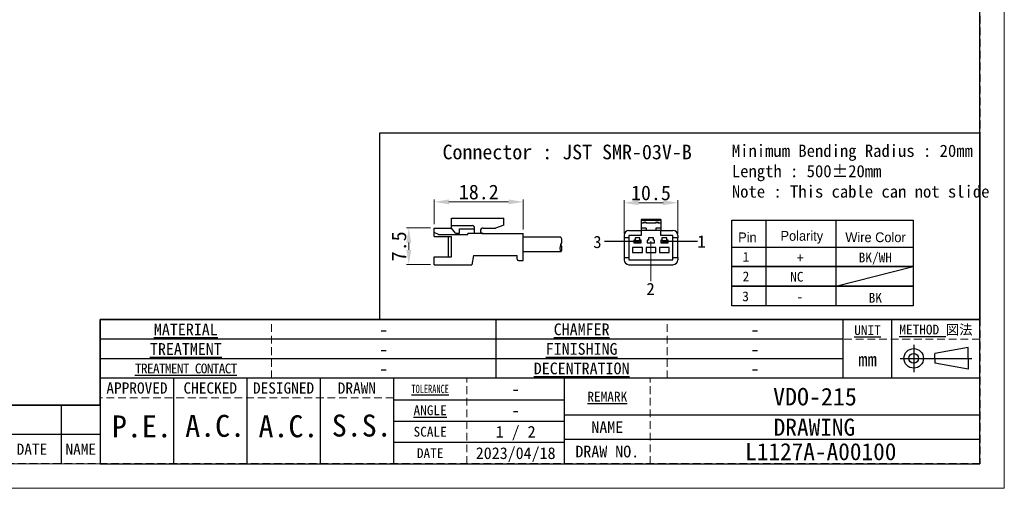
# Model space of a CAD drawing. Header units: millimetres. Extents: x -201 to 202, y 143 to 428.
# Tile 2 of 10: x 0 to 202, y 143 to 239. Entities that reach past the tile are written whole.
import ezdxf
from ezdxf.enums import TextEntityAlignment as Align

# ---------------------------------------------------------------- set-up
doc = ezdxf.new("R2010")
doc.units = ezdxf.units.MM
doc.header["$LTSCALE"] = 0.25
doc.linetypes.add('HIDDEN', pattern=[9.525, 6.35, -3.175])
doc.layers.add('CABLE 3P', color=7, linetype='Continuous')
doc.layers.add('FORM', color=7, linetype='Continuous')
doc.layers.add('DIMENSION', color=6, linetype='Continuous', lineweight=9)
doc.layers.add('TXT1', color=5, linetype='Continuous', lineweight=15)
doc.layers.add('EMPTY LINE', color=252, linetype='Continuous', lineweight=0, plot=False)
doc.styles.add('(TNK)aSS', font='txt', dxfattribs={"width": 0.75, "oblique": 15, "height": 3.5})
doc.styles.get("Standard").update_dxf_attribs({"font": 'arial.ttf'})
doc.styles.add('takachi1', font='msgothic.ttc', dxfattribs={"height": 2.5})
doc.styles.add('VS Standard', font='msgothic.ttc', dxfattribs={"height": 3})
doc.styles.add('VS Standard(小)', font='txt', dxfattribs={"height": 2.4})
doc.dimstyles.new('TMIZO', dxfattribs={"dimscale": 0, "dimtxt": 3.5, "dimasz": 3, "dimexe": 0.5, "dimexo": 0.8, "dimgap": 0.5, "dimtad": 3, "dimtoh": 1, "dimdec": 1, "dimrnd": 0.005, "dimdsep": 46, "dimtxsty": '(TNK)aSS', "dimcen": 0, "dimclrd": 5, "dimclre": 5, "dimclrt": 5, "dimaunit": 1, "dimadec": 0, "dimazin": 2, "dimtfac": 1, "dimtdec": 1, "dimtmove": 0, "dimatfit": 3, "dimfxl": 1, "dimtzin": 0, "dimlwd": -1, "dimlwe": -1, "dimarcsym": 0})

# ---------------------------------------------------------------- blocks, each defined once
blk = doc.blocks.new('表題欄金物用_ver2.0.0')
at = {"layer": 'FORM', "color": 0}
for p, q in [((-11, 40.5), (-191, 40.5)), ((-191, 40.5), (-191, 28.5)), ((-110, 28.49), (-110, 40.5)), ((-39, 28.49), (-39, 40.49)), ((-29, 28.49), (-29, 40.49)), ((-11, 28.5), (-11, 40.5)), ((-39, 36.5), (-191, 36.5)), ((-24.54, 35.38), (-24.54, 29.78)), ((-13.42, 34.8), (-20.21, 33.59)), ((-13.42, 32.58), (-13.42, 34.8)), ((-39, 32.5), (-191, 32.5)), ((-27.34, 32.58), (-12.62, 32.58)), ((-20.21, 32.58), (-20.21, 33.59)), ((-20.21, 32.58), (-20.21, 31.57)), ((-13.42, 32.58), (-13.42, 30.35)), ((-13.42, 30.35), (-20.21, 31.57)), ((-11, 28.5), (-191, 28.5)), ((-191, 28.5), (-191, 11)), ((-176, 28.5), (-176, 11)), ((-161, 28.5), (-161, 11)), ((-146, 28.5), (-146, 11)), ((-131, 28.5), (-131, 11)), ((-96, 11), (-96, 28.5)), ((-11, 11), (-11, 28.5)), ((-199, 23), (-211, 23)), ((-199, 23), (-199, 17)), ((-191, 23), (-199, 23)), ((-131, 24.12), (-96, 24.12)), ((-96, 21), (-11, 21)), ((-131, 19.75), (-96, 19.75)), ((-199, 17), (-211, 17)), ((-199, 17), (-199, 11)), ((-191, 17), (-199, 17)), ((-96, 15.38), (-131, 15.38)), ((-11, 16), (-96, 16)), ((-191, 11), (-11, 11))]:
    blk.add_line(p, q, dxfattribs=at)
at = {"layer": 'FORM', "color": 0, "linetype": 'HIDDEN', "lineweight": 9}
for p, q in [((-156, 28.49), (-156, 40.49)), ((-75, 28.49), (-75, 40.49)), ((-11, 36.5), (-39, 36.5)), ((-116, 11), (-116, 28.5)), ((-78.5, 11), (-78.5, 28.5)), ((-131, 24.5), (-191, 24.5))]:
    blk.add_line(p, q, dxfattribs=at)
at = {"layer": 'FORM', "color": 0, "lineweight": 15}
blk.add_line((-191, 11), (-286, 11), dxfattribs=at)
at = {"layer": 'FORM', "color": 0}
for radius in [2, 1]:
    blk.add_circle((-24.54, 32.58), radius, dxfattribs=at)
at = {"layer": 'FORM', "color": 0, "attachment_point": 5}
for s, insert, char_height, width, style in [('{\\LMATERIAL}', (-173.5, 38.5), 2.4, 36.5, 'VS Standard(小)'), ('{\\LCHAMFER}   ', (-92.5, 38.5), 2.4, 35, 'VS Standard(小)'), ('{\\LUNIT}', (-34, 38.35), 2, 20, 'VS Standard'), ('{\\LMETHOD} 図法', (-20, 38.35), 2, 20, 'VS Standard'), ('{\\LTREATMENT}', (-173.5, 34.5), 2.4, 36.5, 'VS Standard(小)'), ('{\\LFINISHING}', (-92.5, 34.5), 2.4, 35, 'VS Standard(小)'), ('mm', (-34, 32.35), 2.8, 20, 'VS Standard'), ('{\\T0.9;\\LTREATMENT CONTACT}', (-173.5, 30.5), 2, 36.5, 'VS Standard(小)'), ('{\\LDECENTRATION} ', (-92.5, 30.5), 2.4, 35, 'VS Standard(小)'), ('{\\fＭＳ ゴシック|b0|i0|c128|p49;APPROVED}', (-183.5, 26.5), 2.3, 15, 'VS Standard'), ('{\\fＭＳ ゴシック|b0|i0|c128|p49;CHECKED}', (-168.5, 26.5), 2.3, 15, 'VS Standard'), ('{\\fＭＳ ゴシック|b0|i0|c128|p49;DESIGNED}', (-153.5, 26.5), 2.3, 15, 'VS Standard'), ('{\\fＭＳ ゴシック|b0|i0|c128|p49;DRAWN}', (-138.5, 26.5), 2.3, 15, 'VS Standard'), ('{\\W0.7;\\LTOLERANCE\\l }', (-123.5, 26.31), 1.7, 20, 'VS Standard(小)'), ('{\\LANGLE}', (-123.5, 21.94), 2, 14.9784, 'VS Standard(小)'), ('SCALE', (-123.5, 17.56), 2, 15, 'VS Standard(小)'), ('{\\fＭＳ ゴシック|b0|i0|c128|p49;NAME}', (-87.25, 18.5), 2.4, 15, 'VS Standard(小)'), ('{\\fＭＳ ゴシック|b0|i0|c128|p49;DRAW NO.}', (-87.25, 13.5), 2.4, 15, 'VS Standard(小)'), ('{\\fMS Gothic|b0|i0|c128|p49;DATE}', (-204.99, 14), 2.3, 12, 'VS Standard'), ('NAME', (-195, 14), 2.3, 8, 'VS Standard'), ('{\\fＭＳ ゴシック|b0|i0|c128|p49;DATE}', (-123.5, 13.19), 2, 15, 'VS Standard(小)')]:
    blk.add_mtext(s, dxfattribs=dict(at, insert=insert, char_height=char_height, width=width, style=style))
at = {"layer": 'FORM', "color": 0, "insert": (-87.25, 24.75), "char_height": 2, "width": 16, "attachment_point": 5, "line_spacing_factor": 0.8, "style": 'VS Standard'}
blk.add_mtext('\\pxsm0.9;{\\LREMARK}   ', dxfattribs=at)
at = {"layer": 'FORM', "color": 0}
for tag, height, style, p in [('材料', 2.8, 'VS Standard', (-133, 38.5)), ('一般面取', 2.8, 'VS Standard', (-57, 38.5)), ('処理', 2.8, 'VS Standard', (-133, 34.5)), ('仕上', 2.8, 'VS Standard', (-57, 34.5)), ('処理接点', 2.8, 'VS Standard', (-133, 30.5)), ('偏芯', 2.8, 'VS Standard', (-57, 30.5)), ('一般公差', 2.4, 'VS Standard(小)', (-106, 26.31)), ('適用（機種名）', 3.6, 'VS Standard', (-44.75, 24.75)), ('角度', 2.4, 'VS Standard(小)', (-106, 21.94)), ('NAME', 3.5, 'VS Standard', (-44.75, 18.5)), ('SCALE', 2.4, 'VS Standard(小)', (-106, 17.56)), ('DATE', 2.4, 'VS Standard(小)', (-106, 13.19)), ('DRAW_NO.', 3.5, 'VS Standard', (-44.75, 13.5))]:
    blk.add_attdef(tag, text='', height=height, dxfattribs=dict(at, style=style)).set_placement(p, align=Align.MIDDLE_CENTER)
at = {"layer": 'FORM', "color": 0, "style": 'VS Standard'}
for tag, p in [('APPROVED', (-182.5, 15.06)), ('CHECKED', (-167.5, 15.18)), ('DESIGNED', (-152.5, 15.09)), ('DRAWN', (-137.5, 15.23))]:
    blk.add_attdef(tag, text='', height=4.5, dxfattribs=at).set_placement(p, align=Align.BOTTOM_CENTER)
blk = doc.blocks.new('*D84')
at = {"layer": 'Defpoints', "color": 0}
for p in [(134.68, 201.16), (123.68, 193.99), (134.68, 193.99)]:
    blk.add_point(p, dxfattribs=at)
at = {"layer": 'DIMENSION', "color": 0}
for p, q in [((123.68, 194.79), (123.68, 201.66)), ((134.68, 194.79), (134.68, 201.66)), ((126.68, 201.16), (131.68, 201.16))]:
    blk.add_line(p, q, dxfattribs=at)
for points in [[(126.68, 201.66), (126.68, 200.66), (123.68, 201.16)], [(131.68, 200.66), (131.68, 201.66), (134.68, 201.16)]]:
    blk.add_solid(points, dxfattribs=at)
at = {"layer": 'DIMENSION', "color": 0, "insert": (129.18, 203.16), "char_height": 3, "attachment_point": 5, "style": 'VS Standard'}
blk.add_mtext('10.5', dxfattribs=at)
blk = doc.blocks.new('*D85')
at = {"layer": 'Defpoints', "color": 0}
for p in [(84.85, 196), (79.63, 188.51), (84.87, 188.51)]:
    blk.add_point(p, dxfattribs=at)
at = {"layer": 'DIMENSION', "color": 0}
for p, q in [((84.05, 196), (79.13, 196)), ((79.63, 193), (79.63, 191.51)), ((84.07, 188.51), (79.13, 188.51))]:
    blk.add_line(p, q, dxfattribs=at)
for points in [[(80.13, 193), (79.13, 193), (79.63, 196)], [(79.13, 191.51), (80.13, 191.51), (79.63, 188.51)]]:
    blk.add_solid(points, dxfattribs=at)
at = {"layer": 'DIMENSION', "color": 0, "insert": (77.63, 192.25), "char_height": 3, "attachment_point": 5, "rotation": 90, "style": 'VS Standard'}
blk.add_mtext('7.5', dxfattribs=at)
blk = doc.blocks.new('*D86')
at = {"layer": 'Defpoints', "color": 0}
for p in [(103.06, 201.34), (84.85, 195.98), (103.06, 194.86)]:
    blk.add_point(p, dxfattribs=at)
at = {"layer": 'DIMENSION', "color": 0}
for p, q in [((84.85, 196.78), (84.85, 201.84)), ((103.06, 195.66), (103.06, 201.84)), ((87.85, 201.34), (100.06, 201.34))]:
    blk.add_line(p, q, dxfattribs=at)
for points in [[(87.85, 201.84), (87.85, 200.84), (84.85, 201.34)], [(100.06, 200.84), (100.06, 201.84), (103.06, 201.34)]]:
    blk.add_solid(points, dxfattribs=at)
at = {"layer": 'DIMENSION', "color": 0, "insert": (93.95, 203.34), "char_height": 3, "attachment_point": 5, "style": 'VS Standard'}
blk.add_mtext('18.2', dxfattribs=at)

msp = doc.modelspace()

# ---------------------------------------------------------------- linework, layer by layer
at = {"layer": 'CABLE 3P'}
for p, q in [((88.3742, 197.9786), (99.0742, 197.9786)), ((88.3742, 195.9786), (88.3742, 197.9786)), ((88.3742, 197.9786), (99.0742, 197.9786)), ((88.3742, 195.9786), (88.3742, 197.9786)), ((99.0742, 196.5832), (99.0742, 197.9786)), ((131.1842, 197.7381), (127.1842, 197.7381)), ((127.1842, 197.7381), (127.1842, 197.5089)), ((131.1842, 197.5089), (127.1842, 197.5089)), ((127.1842, 197.5089), (127.1842, 196.9881)), ((131.1842, 197.7381), (131.1842, 197.5089)), ((131.1842, 197.5089), (131.1842, 196.9881)), ((84.851, 194.2916), (84.851, 195.9786)), ((84.851, 195.9786), (88.3742, 195.9786)), ((84.851, 194.2916), (84.851, 195.9786)), ((84.851, 195.9786), (88.3742, 195.9786)), ((88.3742, 196.5079), (92.6074, 196.5079)), ((88.3742, 196.5079), (92.6074, 196.5079)), ((89.2077, 194.9259), (88.3742, 195.9786)), ((89.2077, 194.9259), (88.3742, 195.9786)), ((89.9722, 194.9259), (89.9722, 195.7978)), ((89.9722, 195.7978), (93.0974, 195.7978)), ((89.9722, 194.9259), (89.9722, 195.7978)), ((89.9722, 195.7978), (93.0974, 195.7978)), ((93.0974, 194.8505), (93.0974, 196.0045)), ((93.0974, 194.8505), (93.0974, 196.0045)), ((94.8476, 195.9786), (97.3459, 195.9786)), ((94.8476, 195.9786), (97.3459, 195.9786)), ((99.0742, 196.5832), (97.3459, 195.9786)), ((99.0742, 196.5832), (97.3459, 195.9786)), ((124.6842, 195.4881), (127.1842, 195.4881)), ((127.6842, 196.9881), (127.1842, 196.9881)), ((127.1842, 196.9881), (127.1842, 195.9881)), ((128.1842, 195.9881), (127.1842, 195.9881)), ((127.1842, 195.9881), (127.1842, 195.4881)), ((127.1842, 195.4881), (127.1842, 194.4881)), ((128.1842, 195.4881), (127.1842, 195.4881)), ((127.5842, 196.9881), (127.5842, 196.9972)), ((127.7842, 197.1881), (127.6842, 197.0881)), ((127.6842, 197.0881), (127.6842, 196.9881)), ((128.1842, 197.0881), (127.6842, 197.0881)), ((127.7842, 197.1972), (127.7842, 197.1881)), ((127.7842, 197.1972), (128.0842, 197.1972)), ((127.7842, 197.1881), (128.0842, 197.1881)), ((128.0842, 197.1972), (128.0842, 197.1881)), ((128.0842, 197.1881), (128.1842, 197.0881)), ((128.1842, 197.0881), (128.1842, 196.9881)), ((130.1842, 196.9881), (128.1842, 196.9881)), ((128.1842, 195.9881), (128.1842, 195.4881)), ((130.1842, 195.4881), (128.1842, 195.4881)), ((128.2842, 196.9972), (128.2842, 196.9881)), ((130.0842, 196.9881), (130.0842, 196.9972)), ((130.2842, 197.1881), (130.1842, 197.0881)), ((130.1842, 197.0881), (130.1842, 196.9881)), ((130.6842, 197.0881), (130.1842, 197.0881)), ((131.1842, 195.9881), (130.1842, 195.9881)), ((130.1842, 195.9881), (130.1842, 195.4881)), ((131.1842, 195.4881), (130.1842, 195.4881)), ((130.2842, 197.1972), (130.2842, 197.1881)), ((130.2842, 197.1972), (130.5842, 197.1972)), ((130.2842, 197.1881), (130.5842, 197.1881)), ((130.5842, 197.1972), (130.5842, 197.1881)), ((130.5842, 197.1881), (130.6842, 197.0881)), ((130.6842, 197.0881), (130.6842, 196.9881)), ((131.1842, 196.9881), (130.6842, 196.9881)), ((130.7842, 196.9972), (130.7842, 196.9881)), ((131.1842, 196.9881), (131.1842, 195.9881)), ((131.1842, 195.9881), (131.1842, 195.4881)), ((131.1842, 194.4881), (131.1842, 195.4881)), ((131.1842, 195.4881), (133.6842, 195.4881)), ((85.6899, 194.7015), (84.851, 195.0927)), ((85.6899, 194.7015), (84.851, 195.0927)), ((84.851, 194.2916), (88.3742, 194.2916)), ((84.851, 194.2916), (88.3742, 194.2916)), ((85.6899, 194.7015), (91.711, 194.7015)), ((85.6899, 194.7015), (91.711, 194.7015)), ((87.7218, 190.0996), (87.7218, 194.2916)), ((87.7218, 190.0996), (87.7218, 194.2916)), ((88.3742, 190.0996), (88.3742, 194.2916)), ((88.3742, 190.0996), (88.3742, 194.2916)), ((89.2077, 194.9259), (89.9722, 194.9259)), ((89.2077, 194.9259), (89.9722, 194.9259)), ((94.8476, 194.8505), (91.711, 194.8505)), ((91.711, 194.7015), (91.711, 194.8505)), ((94.8476, 194.8505), (91.711, 194.8505)), ((91.711, 194.7015), (91.711, 194.8505)), ((94.8476, 194.8505), (103.051, 194.8505)), ((94.8476, 194.8505), (103.051, 194.8505)), ((103.051, 189.3505), (103.051, 194.8505)), ((103.051, 189.3505), (103.051, 194.8505)), ((110.7651, 194.1005), (103.051, 194.1005)), ((123.6842, 194.4881), (123.6842, 193.9881)), ((124.6842, 193.9881), (123.6842, 193.9881)), ((123.6842, 193.9881), (123.6842, 189.9881)), ((124.6842, 194.4881), (124.6842, 193.9881)), ((127.1842, 194.4881), (124.6842, 194.4881)), ((124.6842, 193.9881), (124.6842, 189.9881)), ((125.9342, 193.4881), (125.6842, 193.4881)), ((125.6842, 193.4881), (125.6842, 192.9881)), ((126.9342, 193.9881), (125.9342, 193.9881)), ((125.9342, 193.9881), (125.9342, 193.4881)), ((126.9342, 193.4881), (126.9342, 193.9881)), ((127.1842, 193.4881), (126.9342, 193.4881)), ((127.1842, 192.9881), (127.1842, 193.4881)), ((128.4342, 193.4881), (128.4342, 192.9881)), ((128.6842, 193.4881), (128.4342, 193.4881)), ((128.6842, 193.9881), (128.6842, 193.4881)), ((129.6842, 193.9881), (128.6842, 193.9881)), ((129.6842, 193.4881), (129.6842, 193.9881)), ((129.9342, 193.4881), (129.6842, 193.4881)), ((129.9342, 192.9881), (129.9342, 193.4881)), ((133.6842, 194.4881), (131.1842, 194.4881)), ((131.4342, 193.4881), (131.1842, 193.4881)), ((131.1842, 193.4881), (131.1842, 192.9881)), ((132.4342, 193.9881), (131.4342, 193.9881)), ((131.4342, 193.9881), (131.4342, 193.4881)), ((132.4342, 193.4881), (132.4342, 193.9881)), ((132.6842, 193.4881), (132.4342, 193.4881)), ((132.6842, 192.9881), (132.6842, 193.4881)), ((133.6842, 193.9881), (133.6842, 194.4881)), ((134.6842, 193.9881), (133.6842, 193.9881)), ((133.6842, 189.9881), (133.6842, 193.9881)), ((134.6842, 194.4881), (134.6842, 193.9881)), ((134.6842, 189.9881), (134.6842, 193.9881)), ((126.3144, 193.2381), (119.6761, 193.2381)), ((127.4342, 191.9881), (125.4342, 191.9881)), ((125.4342, 191.9881), (125.4342, 190.9881)), ((125.6842, 192.9881), (127.1842, 192.9881)), ((125.8092, 193.0381), (125.8092, 193.4381)), ((125.8092, 193.4381), (126.2842, 193.4381)), ((126.2842, 193.0381), (125.8092, 193.0381)), ((126.2842, 193.4381), (126.1842, 193.3381)), ((126.3842, 193.3381), (126.1842, 193.3381)), ((126.1842, 193.1381), (126.1842, 193.3381)), ((126.1842, 193.1381), (126.3842, 193.1381)), ((126.1842, 193.1381), (126.2842, 193.0381)), ((126.2842, 193.4381), (126.4342, 193.4381)), ((126.4342, 193.0381), (126.2842, 193.0381)), ((126.4342, 193.4144), (126.3842, 193.3381)), ((126.3842, 193.3381), (126.3842, 193.1381)), ((126.3842, 193.1381), (126.4342, 193.0618)), ((126.4342, 193.4381), (126.4342, 193.4144)), ((126.4342, 193.4381), (126.5842, 193.4381)), ((126.4842, 193.3381), (126.4342, 193.4144)), ((126.4342, 193.0618), (126.4842, 193.1381)), ((126.4342, 193.0618), (126.4342, 193.0381)), ((126.5842, 193.0381), (126.4342, 193.0381)), ((126.4842, 193.1381), (126.4842, 193.3381)), ((126.6842, 193.3381), (126.4842, 193.3381)), ((126.4842, 193.1381), (126.6842, 193.1381)), ((126.6842, 193.3381), (126.5842, 193.4381)), ((126.5842, 193.4381), (127.0592, 193.4381)), ((126.5842, 193.0381), (126.6842, 193.1381)), ((127.0592, 193.0381), (126.5842, 193.0381)), ((126.6842, 193.3381), (126.6842, 193.1381)), ((127.0592, 193.4381), (127.0592, 193.0381)), ((127.4342, 190.9881), (127.4342, 191.9881)), ((130.1842, 191.9881), (128.1842, 191.9881)), ((128.1842, 191.9881), (128.1842, 190.9881)), ((128.4342, 192.9881), (129.9342, 192.9881)), ((130.1842, 190.9881), (130.1842, 191.9881)), ((130.9342, 191.9881), (130.9342, 190.9881)), ((132.9342, 191.9881), (130.9342, 191.9881)), ((131.1842, 192.9881), (132.6842, 192.9881)), ((131.3092, 193.0381), (131.3092, 193.4381)), ((131.3092, 193.4381), (131.7842, 193.4381)), ((131.7842, 193.0381), (131.3092, 193.0381)), ((131.7842, 193.4381), (131.6842, 193.3381)), ((131.8842, 193.3381), (131.6842, 193.3381)), ((131.6842, 193.1381), (131.6842, 193.3381)), ((131.6842, 193.1381), (131.8842, 193.1381)), ((131.6842, 193.1381), (131.7842, 193.0381)), ((131.7842, 193.4381), (131.9342, 193.4381)), ((131.9342, 193.0381), (131.7842, 193.0381)), ((131.9342, 193.4144), (131.8842, 193.3381)), ((131.8842, 193.3381), (131.8842, 193.1381)), ((131.8842, 193.1381), (131.9342, 193.0618)), ((131.9342, 193.4381), (131.9342, 193.4144)), ((131.9342, 193.4381), (132.0842, 193.4381)), ((131.9842, 193.3381), (131.9342, 193.4144)), ((131.9342, 193.0618), (131.9842, 193.1381)), ((131.9342, 193.0618), (131.9342, 193.0381)), ((132.0842, 193.0381), (131.9342, 193.0381)), ((131.9842, 193.1381), (131.9842, 193.3381)), ((132.1842, 193.3381), (131.9842, 193.3381)), ((131.9842, 193.1381), (132.1842, 193.1381)), ((138.6881, 193.2381), (132.0498, 193.2381)), ((132.1842, 193.3381), (132.0842, 193.4381)), ((132.0842, 193.4381), (132.5592, 193.4381)), ((132.0842, 193.0381), (132.1842, 193.1381)), ((132.5592, 193.0381), (132.0842, 193.0381)), ((132.1842, 193.3381), (132.1842, 193.1381)), ((132.5592, 193.4381), (132.5592, 193.0381)), ((132.9342, 190.9881), (132.9342, 191.9881)), ((84.851, 188.4786), (84.851, 190.0996)), ((84.851, 190.0996), (88.3742, 190.0996)), ((84.851, 188.4786), (84.851, 190.0996)), ((84.851, 190.0996), (88.3742, 190.0996)), ((92.851, 190.3505), (92.551, 188.4786)), ((92.851, 190.3505), (101.7959, 190.3505)), ((92.851, 190.3505), (101.7959, 190.3505)), ((101.7959, 189.6505), (101.7959, 190.3505)), ((101.7959, 189.6505), (101.7959, 190.3505)), ((110.7651, 191.1005), (103.051, 191.1005)), ((123.6842, 189.9881), (124.6842, 189.9881)), ((123.6842, 189.9881), (123.6842, 189.4881)), ((124.6842, 189.9881), (124.6842, 189.4881)), ((124.6842, 189.4881), (133.6842, 189.4881)), ((125.4342, 190.9881), (127.4342, 190.9881)), ((128.1842, 190.9881), (130.1842, 190.9881)), ((130.9342, 190.9881), (132.9342, 190.9881)), ((133.6842, 189.9881), (134.6842, 189.9881)), ((133.6842, 189.4881), (133.6842, 189.9881)), ((134.6842, 189.9881), (134.6842, 189.4881)), ((84.851, 188.4786), (92.551, 188.4786)), ((84.851, 188.4786), (92.551, 188.4786)), ((102.0959, 189.3505), (103.051, 189.3505)), ((102.0959, 189.3505), (103.051, 189.3505)), ((124.6842, 188.4881), (133.6842, 188.4881))]:
    msp.add_line(p, q, dxfattribs=at)
for centre, radius, start, end in [((92.5939, 196.0045), 0.5035, 0, 91.535232), ((92.5939, 196.0045), 0.5035, 0, 91.535232), ((94.8476, 195.4146), 0.5641, 90, 270), ((94.8476, 195.4146), 0.5641, 90, 270), ((124.6842, 194.4881), 1, 90, 180), ((127.7842, 196.9972), 0.2, 90, 180), ((127.5886, 197.0928), 0.0958, 267.402573, 357.142919), ((128.0842, 196.9972), 0.2, 0, 90), ((128.2799, 197.0928), 0.0958, 182.857163, 272.597478), ((130.2842, 196.9972), 0.2, 90, 180), ((130.0886, 197.0928), 0.0958, 267.402651, 357.142841), ((130.5842, 196.9972), 0.2, 0, 90), ((130.7799, 197.0928), 0.0958, 182.857274, 272.597233), ((133.6842, 194.4881), 1, 0, 90), ((109.5651, 193.3505), 1.4151, 327.994617, 32.005383), ((111.9651, 191.8505), 1.4151, 147.994617, 212.005383), ((109.5651, 191.8505), 1.4151, 327.994617, 32.005383), ((102.0959, 189.6505), 0.3, 180, 270), ((102.0959, 189.6505), 0.3, 180, 270), ((124.6842, 189.4881), 1, 180, 270), ((133.6842, 189.4881), 1, 270, 0)]:
    msp.add_arc(centre, radius, start, end, dxfattribs=at)
at = {"layer": 'DIMENSION'}
msp.add_line((129.1569, 193.2711), (129.1569, 185.1552), dxfattribs=at)
at = {"layer": 'EMPTY LINE'}
for p, q in [((201.5, 142.75), (201.5, 427.75)), ((-201.5, 142.75), (201.5, 142.75))]:
    msp.add_line(p, q, dxfattribs=at)
at = {"layer": 'FORM'}
for p, q in [((145.7445, 197.6145), (182.8359, 197.6145)), ((145.7445, 192.0883), (145.7445, 197.6145)), ((152.6812, 197.6145), (152.6812, 180.0883)), ((167.0331, 197.6145), (167.0331, 180.0883)), ((182.8359, 197.6145), (182.8359, 180.0883)), ((167.0331, 184.0883), (182.8359, 188.0883))]:
    msp.add_line(p, q, dxfattribs=at)
at = {"layer": 'FORM', "linetype": 'HIDDEN'}
msp.add_lwpolyline([(-196.5, 422.75), (196.5, 422.75), (196.5, 147.75), (-196.5, 147.75)], close=True, dxfattribs=at)
at = {"layer": 'FORM'}
for points in [[(-196.5, 422.75), (-196.5, 147.75), (-78.5, 147.75), (-78.5, 159.75), (16.5, 159.75), (16.5, 177.25), (196.5, 177.25), (196.5, 422.75), (-196.5, 422.75)], [(73.6918, 215.458), (196.5, 215.458), (196.5, 177.25), (73.6918, 177.25)]]:
    msp.add_lwpolyline(points, close=True, dxfattribs=at)
for points in [[(182.8359, 188.0883), (145.7445, 188.0883), (145.7445, 192.0883), (182.8359, 192.0883)], [(182.8359, 184.0883), (145.7445, 184.0883), (145.7445, 188.0883), (182.8359, 188.0883)], [(182.8359, 180.0883), (145.7445, 180.0883), (145.7445, 184.0883), (182.8359, 184.0883)]]:
    msp.add_lwpolyline(points, dxfattribs=at)

# ---------------------------------------------------------------- block references
ref = msp.add_blockref('表題欄金物用_ver2.0.0', (207.5, 136.75), dxfattribs=at)
ref.add_attrib('材料', '-', dxfattribs={"layer": 'EMPTY LINE', "color": 0, "height": 2.8, "style": 'VS Standard'}).set_placement((74.5, 175.25), align=Align.MIDDLE_CENTER)
ref.add_attrib('処理', '-', dxfattribs={"color": 0, "height": 2.8, "style": 'VS Standard'}).set_placement((74.5, 171.25), align=Align.MIDDLE_CENTER)
ref.add_attrib('処理接点', '-', dxfattribs={"color": 0, "height": 2.8, "style": 'VS Standard'}).set_placement((74.5, 167.25), align=Align.MIDDLE_CENTER)
ref.add_attrib('一般面取', '-', dxfattribs={"color": 0, "height": 2.8, "style": 'VS Standard'}).set_placement((150.5, 175.2468), align=Align.MIDDLE_CENTER)
ref.add_attrib('仕上', '-', dxfattribs={"color": 0, "height": 2.8, "style": 'VS Standard'}).set_placement((150.5, 171.2468), align=Align.MIDDLE_CENTER)
ref.add_attrib('偏芯', '-', dxfattribs={"color": 0, "height": 2.8, "style": 'VS Standard'}).set_placement((150.5, 167.2468), align=Align.MIDDLE_CENTER)
ref.add_attrib('一般公差', '-', dxfattribs={"color": 0, "height": 2.4, "style": 'VS Standard(小)'}).set_placement((101.5, 163.0625), align=Align.MIDDLE_CENTER)
ref.add_attrib('角度', '-', dxfattribs={"color": 0, "height": 2.4, "style": 'VS Standard(小)'}).set_placement((101.5, 158.6875), align=Align.MIDDLE_CENTER)
ref.add_attrib('SCALE', '1 / 2', dxfattribs={"color": 0, "height": 2.4, "style": 'VS Standard(小)'}).set_placement((101.5, 154.3125), align=Align.MIDDLE_CENTER)
ref.add_attrib('DATE', '2023/04/18', dxfattribs={"color": 0, "height": 2.4, "style": 'VS Standard(小)'}).set_placement((101.5, 149.9375), align=Align.MIDDLE_CENTER)
ref.add_attrib('適用（機種名）', 'VDO-215', dxfattribs={"color": 0, "height": 3.6, "style": 'VS Standard'}).set_placement((162.75, 161.5), align=Align.MIDDLE_CENTER)
ref.add_attrib('NAME', 'DRAWING ', dxfattribs={"color": 0, "height": 3.5, "style": 'VS Standard'}).set_placement((163.8277, 155.25), align=Align.MIDDLE_CENTER)
ref.add_attrib('DRAW_NO.', ' L1127A-A00100', dxfattribs={"color": 0, "height": 3.5, "style": 'VS Standard'}).set_placement((162.75, 150.25), align=Align.MIDDLE_CENTER)
ref.add_attrib('DESIGNED', 'A.C.', dxfattribs={"color": 0, "height": 4.5, "style": 'VS Standard'}).set_placement((55, 151.8412), align=Align.BOTTOM_CENTER)
ref.add_attrib('DRAWN', 'S.S.', dxfattribs={"color": 0, "height": 4.5, "style": 'VS Standard'}).set_placement((69.9999, 151.985), align=Align.BOTTOM_CENTER)
ref.add_attrib('CHECKED', 'A.C.', dxfattribs={"color": 0, "height": 4.5, "style": 'VS Standard'}).set_placement((40, 151.9272), align=Align.BOTTOM_CENTER)
ref.add_attrib('APPROVED', 'P.E.', dxfattribs={"color": 0, "height": 4.5, "style": 'VS Standard'}).set_placement((25, 151.8117), align=Align.BOTTOM_CENTER)

# ---------------------------------------------------------------- texts
at = {"layer": 'DIMENSION', "style": 'takachi1'}
for s, p in [('3', (117.3825, 191.8971)), ('1', (138.6881, 191.9999)), ('2', (128.2512, 182.2775))]:
    msp.add_text(s, height=2.5, dxfattribs=at).set_placement(p)
at = {"layer": 'TXT1', "style": 'takachi1'}
msp.add_text('NC', height=2, dxfattribs=at).set_placement((157.6796, 185.029))
at = {"layer": 'TXT1', "attachment_point": 1, "style": 'VS Standard'}
for s, insert, char_height, width in [('Connector : JST SMR-03V-B', (86.5299, 213.0457), 3, 49.429299), ('Minimum Bending Radius : 20mm\\PLength : 500%%p20mm\\PNote : This cable can not slide', (145.7445, 213.0457), 2.5, 61.656869)]:
    msp.add_mtext(s, dxfattribs=dict(at, insert=insert, char_height=char_height, width=width))
at = {"layer": 'TXT1', "char_height": 2, "attachment_point": 5}
for s, insert, width in [('\\fMS PGothic|b0|i0|c128|p50;Pin', (148.9244, 194.0883), 8), ('\\fMS PGothic|b0|i0|c128|p50;Polarity', (160.0663, 194.0883), 28), ('\\fMS PGothic|b0|i0|c128|p50;Wire Color', (175.1448, 194.0883), 32), ('\\fＭＳ ゴシック|b0|i0;1', (148.6275, 190.0883), 8), ('\\fMS Gothic|b0|i0|c128|p49;+', (159.7466, 189.8914), 28), ('\\fMS Gothic|b0|i0|c128|p49;BK/WH', (175.1019, 189.7205), 32), ('\\fＭＳ ゴシック|b0|i0;2', (148.6275, 186.0883), 8), ('\\fＭＳ ゴシック|b0|i0;3\\P', (148.5559, 182.0035), 8), ('\\fMS Gothic|b0|i0|c128|p49;-', (159.6584, 181.9428), 28), ('\\fMS Gothic|b0|i0|c128|p49;BK', (175.1019, 181.7205), 32)]:
    msp.add_mtext(s, dxfattribs=dict(at, insert=insert, width=width))

# ---------------------------------------------------------------- dimensions: what is measured, and where the dimension line sits
at = {"layer": 'DIMENSION'}
dim = msp.add_linear_dim(base=(103.0551, 201.3366), p1=(84.8527, 195.9814), p2=(103.0551, 194.8557), dimstyle='TMIZO', override={"dimscale": 1, "dimtoh": 0, "dimtxsty": 'VS Standard', "dimclrd": 0, "dimclre": 0, "dimclrt": 0}, dxfattribs=at)
dim.commit()
dim.dimension.update_dxf_attribs({"geometry": '*D86', "text_midpoint": (93.9539, 203.3372)})
dim = msp.add_linear_dim(base=(134.684, 201.1618), p1=(123.6779, 193.9903), p2=(134.684, 193.9913), text='10.5', dimstyle='TMIZO', override={"dimscale": 1, "dimtoh": 0, "dimtxsty": 'VS Standard', "dimclrd": 0, "dimclre": 0, "dimclrt": 0}, dxfattribs=at)
dim.commit()
dim.dimension.update_dxf_attribs({"geometry": '*D84', "text_midpoint": (129.1809, 203.1623)})
dim = msp.add_linear_dim(base=(79.6295, 188.5082), p1=(84.8484, 196.0009), p2=(84.8721, 188.5082), angle=90, dimstyle='TMIZO', override={"dimscale": 1, "dimtoh": 0, "dimtxsty": 'VS Standard', "dimclrd": 0, "dimclre": 0, "dimclrt": 0}, dxfattribs=at)
dim.commit()
dim.dimension.update_dxf_attribs({"geometry": '*D85', "text_midpoint": (77.6289, 192.2546)})

doc.saveas('drawing.dxf')
